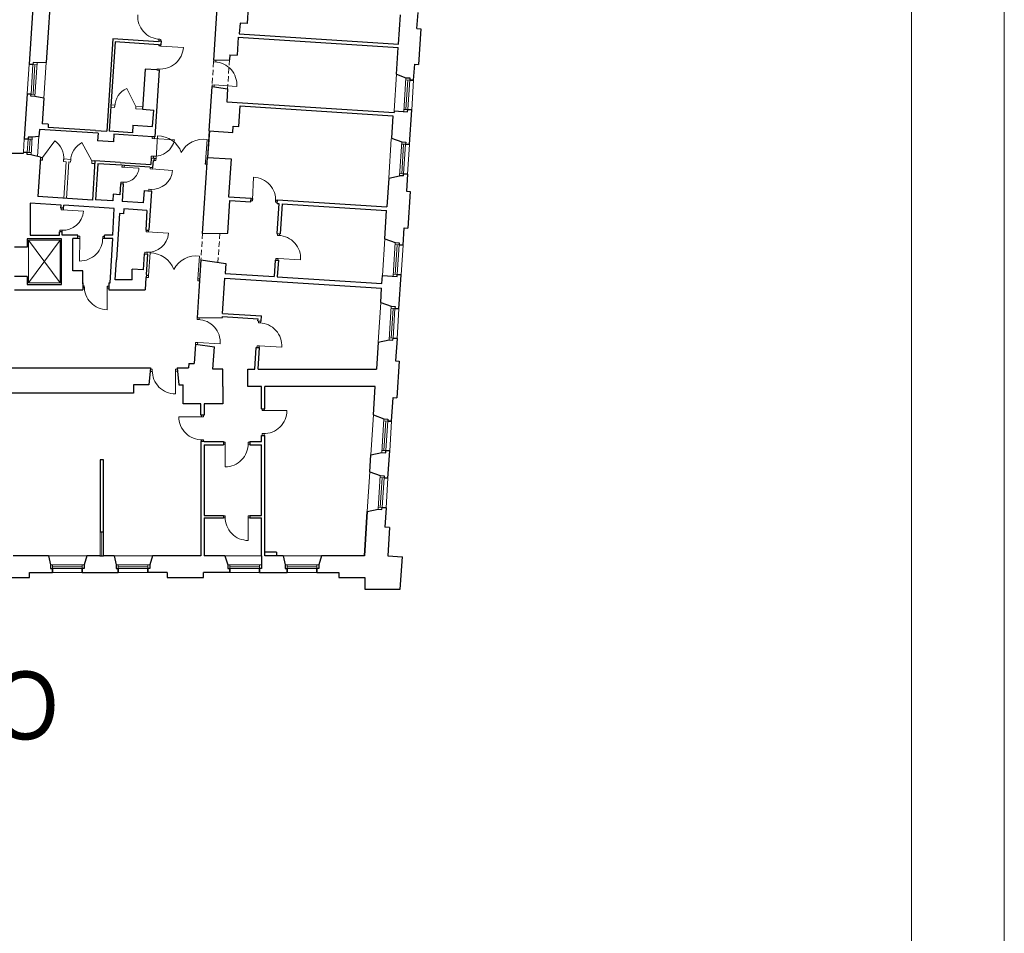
# Model space of a CAD drawing. Header units: centimetres. Extents: x 690840 to 714026, y 27673 to 40762.
# Tile 48 of 162: x 695467 to 695653, y 40396 to 40568. Entities that reach past the tile are written whole.
import ezdxf

# ---------------------------------------------------------------- set-up
doc = ezdxf.new("R2010")
doc.units = ezdxf.units.CM
doc.linetypes.add('DASHED', pattern=[19.05, 12.7, -6.35])
for name, color, linetype, lineweight in [('Drzwi i okna', 51, 'Continuous', 9), ('Opis', 102, 'Continuous', 9), ('Przekrojowa', 253, 'Continuous', 25), ('Ramka', 255, 'Continuous', 9), ('Widokowa', 140, 'Continuous', 9)]:
    doc.layers.add(name, color=color, linetype=linetype, lineweight=lineweight)
doc.layers.add('Obrys powierzchni', color=50, linetype='Continuous', lineweight=9, plot=False)
doc.styles.add('ARIELCE', font='arial.ttf', dxfattribs={"width": 0.9})

# ---------------------------------------------------------------- blocks, each defined once
blk = doc.blocks.new('zw$2918')
at = {"layer": 'Drzwi i okna', "color": 0}
for p, q in [((3414.7, -2023.4), (3423.7, -2024)), ((3415.1, -2048.8), (3415.3, -2044.5)), ((3415.7, -2023.5), (3415.3, -2029.5)), ((3423.7, -2024), (3423.3, -2030)), ((3424, -2049.4), (3415.1, -2048.8)), ((3423.3, -2045.1), (3423, -2049.3)), ((3423, -2049.3), (3508.4, -2054.9)), ((3622.6, -2109.1), (3623, -2102.5)), ((3631.6, -2109.6), (3622.6, -2109.1)), ((3630.6, -2109.6), (3631, -2103)), ((3630.6, -2109.6), (3630.6, -2109.5)), ((3631, -2103), (3631, -2103)), ((3409.4, -2135.5), (3409.1, -2139.3)), ((3418.4, -2136.1), (3409.4, -2135.5)), ((3417.4, -2136), (3417.1, -2139.9)), ((3617, -2195.8), (3616.6, -2202.3)), ((3626, -2196.4), (3617, -2195.8)), ((3624.6, -2202.8), (3625, -2196.3)), ((3625, -2196.3), (3710.3, -2201.8)), ((3390.5, -2398.4), (3390.9, -2391.8)), ((3399.6, -2399), (3390.6, -2398.4)), ((3395, -2398.7), (3474.8, -2403.8)), ((3399.5, -2399), (3399.9, -2392.4)), ((3405.2, -2473.6), (3411.2, -2388.3)), ((3591.8, -2486.9), (3598, -2401.6)), ((3387.1, -2464.9), (3386.7, -2471.4)), ((3396.1, -2465.5), (3387.1, -2464.9)), ((3395.7, -2472), (3396.1, -2465.5)), ((3404.7, -2481.6), (3398.2, -2481.2)), ((3398.7, -2473.2), (3405.2, -2473.6)), ((3405.3, -2472.6), (3404.7, -2481.6)), ((3591.8, -2485.9), (3591.2, -2494.9)), ((3598.2, -2487.4), (3591.8, -2486.9)), ((3276.3, -2506.3), (3276.7, -2499.7)), ((3285.3, -2506.8), (3276.3, -2506.3)), ((3276.3, -2506.3), (3340.7, -2510.4)), ((3285.3, -2506.8), (3285.7, -2500.3)), ((3383.1, -2513.1), (3383.5, -2506.6)), ((3392.1, -2513.7), (3383.2, -2513.2)), ((3387.6, -2513.4), (3467.4, -2518.6)), ((3392.1, -2513.7), (3392.5, -2507.1)), ((3591.2, -2494.9), (3597.7, -2495.4)), ((3272.7, -2563.1), (3272.2, -2569.5)), ((3281.6, -2563.6), (3272.7, -2563.1)), ((3281.2, -2570.1), (3281.6, -2563.6)), ((3769.9, -2629.7), (3773.5, -2544.3)), ((3378.2, -2589.9), (3377.7, -2596.4)), ((3387.1, -2590.5), (3378.2, -2589.9)), ((3386.7, -2597), (3387.1, -2590.5)), ((3769.7, -2634.2), (3763.1, -2633.9)), ((3770.1, -2626.3), (3763.5, -2625.9)), ((3770.2, -2625.3), (3769.7, -2634.2)), ((3857, -2629.9), (3856.5, -2638.9)), ((3856.5, -2638.9), (3863, -2639.3)), ((3863.4, -2631.3), (3856.9, -2630.9)), ((3046.8, -2667.4), (3047.3, -2660.8)), ((3055.9, -2667.9), (3046.9, -2667.4)), ((3051.3, -2667.7), (3131.2, -2672.8)), ((3055.8, -2667.9), (3056.2, -2661.4)), ((3041.9, -2744.1), (3041.5, -2750.6)), ((3050.9, -2744.7), (3041.9, -2744.1)), ((3050.5, -2751.2), (3050.9, -2744.7)), ((3367.7, -2750.6), (3368.1, -2744.1)), ((3376.7, -2751.2), (3367.7, -2750.6)), ((3376.7, -2751.2), (3377.1, -2744.6)), ((3116.9, -2767.6), (3110.4, -2767.5)), ((3110.4, -2775.5), (3116.9, -2775.6)), ((3116.9, -2775.6), (3116.7, -2861.1)), ((3116.9, -2776.6), (3116.9, -2767.6)), ((3203.8, -2776.7), (3203.8, -2767.7)), ((3203.8, -2767.7), (3210.4, -2767.7)), ((3203.8, -2775.7), (3210.4, -2775.7)), ((3372.2, -2750.9), (3452, -2756.1)), ((3863.3, -2763.9), (3863.8, -2757.2)), ((3872.3, -2764.5), (3863.3, -2763.9)), ((3871.3, -2764.4), (3871.7, -2757.7)), ((3362.7, -2827.4), (3362.3, -2833.9)), ((3371.7, -2828), (3362.7, -2827.4)), ((3371.3, -2834.5), (3371.7, -2828)), ((3376.8, -2915.7), (3382.7, -2830.4)), ((3563.4, -2927.7), (3569, -2842.4)), ((3857.8, -2850.7), (3857.4, -2857.1)), ((3866.8, -2851.2), (3857.8, -2850.7)), ((3865.3, -2857.6), (3865.7, -2851.2)), ((3865.7, -2851.2), (3951.1, -2856.6)), ((3376.2, -2923.6), (3369.7, -2923.2)), ((3370.2, -2915.3), (3376.7, -2915.7)), ((3376.8, -2914.7), (3376.2, -2923.6)), ((3563.4, -2926.7), (3562.8, -2935.7)), ((3562.8, -2935.7), (3569.3, -2936.1)), ((3569.9, -2928.2), (3563.4, -2927.7)), ((3134.3, -2954.4), (3128.8, -2954.3)), ((3134.2, -2962.4), (3128.8, -2962.3)), ((3134.2, -2963.4), (3134.3, -2954.4)), ((3221.2, -2959.2), (3220.4, -3044.7)), ((3221.1, -2964.2), (3221.2, -2955.2)), ((3221.2, -2955.2), (3227.9, -2955.2)), ((3227.4, -2963.2), (3221.2, -2963.2)), ((3559.9, -3081.2), (3560.3, -3074.6)), ((3568.8, -3081.8), (3559.9, -3081.2)), ((3567.8, -3081.8), (3568.3, -3075.1)), ((3792, -3093.7), (3792.4, -3087)), ((3800.9, -3094.3), (3792, -3093.7)), ((3800, -3094.2), (3800.4, -3087.5)), ((3554.3, -3168), (3553.9, -3174.5)), ((3563.3, -3168.6), (3554.3, -3168)), ((3561.8, -3175), (3562.3, -3168.5)), ((3562.3, -3168.5), (3647.6, -3174)), ((3786.4, -3180.5), (3786, -3186.9)), ((3795.4, -3181), (3786.4, -3180.5)), ((3794, -3187.4), (3794.4, -3181)), ((3794.4, -3181), (3879.7, -3186.4)), ((3391.1, -3269.2), (3384, -3269.2)), ((3391.1, -3278.2), (3391.1, -3269.2)), ((3478, -3278), (3478, -3269)), ((3478, -3269), (3485, -3269)), ((3391.1, -3277.2), (3383.2, -3277.2)), ((3485.8, -3277), (3478, -3277)), ((3478, -3277), (3478.2, -3362.5)), ((3805.4, -3425.5), (3805.4, -3419)), ((3813.4, -3419), (3813.4, -3425.5)), ((3576.7, -3448.5), (3491.2, -3448.3)), ((3575.7, -3448.5), (3584.7, -3448.5)), ((3576.7, -3442), (3576.7, -3448.5)), ((3584.7, -3448.5), (3584.7, -3442)), ((3814.4, -3425.5), (3805.4, -3425.5)), ((3813.4, -3425.5), (3898.9, -3425.4)), ((3814.6, -3512.4), (3805.6, -3512.4)), ((3805.6, -3512.4), (3805.6, -3519)), ((3813.6, -3512.4), (3813.6, -3519)), ((3575.5, -3535.4), (3584.5, -3535.4)), ((3576.5, -3535.4), (3576.5, -3542)), ((3584.5, -3535.4), (3584.5, -3542)), ((3666.2, -3544.3), (3659.7, -3544.3)), ((3659.7, -3552.3), (3666.2, -3552.3)), ((3666.2, -3552.3), (3666, -3637.8)), ((3666.2, -3553.3), (3666.2, -3544.3)), ((3753.1, -3553.5), (3753.1, -3544.5)), ((3753.1, -3544.5), (3759.7, -3544.5)), ((3753.1, -3552.5), (3759.7, -3552.5)), ((3666.3, -3822.2), (3659.7, -3822.2)), ((3666.3, -3831.2), (3666.3, -3822.2)), ((3753.2, -3831), (3753.2, -3822)), ((3753.2, -3822), (3759.7, -3822)), ((3666.3, -3830.2), (3659.7, -3830.2)), ((3759.7, -3830), (3753.2, -3830)), ((3753.2, -3830), (3753.3, -3915.5))]:
    blk.add_line(p, q, dxfattribs=at)
at = {"layer": 'Drzwi i okna', "color": 0, "ltscale": 1.6}
for p, q in [((3329.2, -2277.6), (3294.8, -2209.1)), ((2976.8, -2470.3), (3022.7, -2406.9)), ((3163, -2482.3), (3125.6, -2413.6))]:
    blk.add_line(p, q, dxfattribs=at)
for centre, radius, start, end in [((3422.5, -1937), 86.7, 176.193, 267.8036), ((3421.8, -2049.4), 86.7, 264.7676, 356.3783), ((3623.8, -2196), 86.7, 356.2036, 87.8142), ((3326.4, -2279.7), 77.4, 114.1138, 177.9529), ((2975.9, -2472.7), 80.7, 354.5264, 54.6033), ((3163.5, -2484.8), 80.7, 117.9982, 178.0752), ((3399, -2388.1), 77.4, 264.5446, 348.3084), ((3410.9, -2483.8), 95.4, 20.051, 89.8558), ((3584.7, -2496.1), 95.4, 81.999, 151.8038), ((3283.1, -2505.9), 57.8, 264.0905, 355.5263), ((3770.1, -2631), 86.7, 356.1135, 87.7241), ((3117.1, -2774.3), 86.7, 269.771, 1.3816), ((3864.5, -2850.9), 86.7, 356.2036, 87.8142), ((3382.5, -2925.8), 95.4, 20.4286, 90.2334), ((3556.3, -2937), 95.4, 82.3767, 152.1814), ((3221, -2957.9), 86.7, 177.9873, 269.5979), ((3561, -3168.2), 86.7, 356.2036, 87.8142), ((3793.2, -3180.7), 86.7, 356.2036, 87.8142), ((3477.8, -3275.8), 86.7, 178.61, 270.2206), ((3577.9, -3448.7), 86.7, 179.771, 271.3816), ((3812.2, -3425.7), 86.7, 268.6184, 0.229), ((3666.4, -3551.1), 86.7, 269.771, 1.3816), ((3753, -3828.8), 86.7, 178.61, 270.2206)]:
    blk.add_arc(centre, radius, start, end, dxfattribs=at)
at = {"layer": 'Drzwi i okna', "color": 0}
for centre, radius, start, end in [((3414.5, -2127.1), 78.2, 84.6046, 87.9032), ((3482.9, -2482.5), 78.2, 174.3635, 177.6621), ((3513.6, -2484.6), 78.2, 354.1927, 357.4913), ((3389.8, -2512.7), 77.8, 266.3349, 355.7089), ((3283.2, -2485.4), 78.2, 264.6739, 267.9724), ((3388.7, -2512.3), 78.2, 264.6779, 267.9764), ((3778.7, -2630.1), 78.2, 355.2588, 358.5574), ((3053.6, -2667), 77.8, 266.3349, 355.7089), ((3052.5, -2666.5), 78.2, 264.6779, 267.9764), ((3195, -2772.3), 78.2, 178.2461, 181.5447), ((3374.4, -2750.2), 77.8, 266.3349, 355.7089), ((3373.3, -2749.8), 78.2, 264.6779, 267.9764), ((3454.5, -2924), 78.2, 174.7412, 178.0397), ((3485.2, -2926), 78.2, 354.5703, 357.8689), ((3143.1, -2959), 78.2, 357.8242, 1.1228), ((3399.9, -3273.7), 78.2, 358.4469, 1.7455), ((3580, -3526.6), 78.2, 88.2461, 91.5447), ((3810.1, -3503.7), 78.2, 88.4553, 91.7539), ((3744.3, -3549.1), 78.2, 178.2461, 181.5447), ((3675.1, -3826.7), 78.2, 358.4469, 1.7455)]:
    blk.add_arc(centre, radius, start, end, dxfattribs=at)
at = {"layer": 'Przekrojowa', "color": 0, "ltscale": 1.6}
for p, q in [((2944.7, -1821.6), (2925.6, -2118)), ((3623, -2102.5), (3637, -1884.9)), ((3003.6, -1902.7), (2997.4, -1998.2)), ((3753.3, -1901.4), (3749.2, -1964.3)), ((4320.4, -2041.7), (4327.5, -1931.1)), ((4390.3, -1983.6), (4394.2, -1922.7)), ((3722.3, -1962.5), (3719.6, -2002.9)), ((3749.2, -1964.3), (3722.3, -1962.5)), ((2934.4, -1981.3), (2925.6, -2118)), ((2997.4, -1998.2), (2990.1, -2111.4)), ((3719.6, -2002.9), (4320.4, -2041.7)), ((4390.3, -1983.6), (4404.3, -1984.5)), ((4404.3, -1984.5), (4395.6, -2118.6)), ((3242.4, -2022.4), (3219.9, -2370.6)), ((3250.6, -2033.9), (3228.7, -2371.2)), ((3415, -2033.5), (3242.4, -2022.4)), ((3414.3, -2044.5), (3250.6, -2033.9)), ((3414.3, -2044.5), (3423.3, -2045.1)), ((3415.2, -2029.5), (3415, -2033.5)), ((3415.2, -2029.5), (3424.3, -2030.1)), ((3424.3, -2030.1), (3423.3, -2045.1)), ((3715.8, -2016.3), (3711.4, -2084.1)), ((3715.8, -2016.3), (4319.5, -2055.2)), ((4313, -2155.9), (4319.5, -2055.2)), ((2990.1, -2111.4), (2955.8, -2112.2)), ((3623, -2102.5), (3682.2, -2101.8)), ((3683.4, -2082.3), (3682.2, -2101.8)), ((3683.4, -2082.3), (3711.4, -2084.1)), ((4377.7, -2178.6), (4381.7, -2117.7)), ((4381.7, -2117.7), (4395.6, -2118.6)), ((3364.3, -2136.4), (3354.5, -2288.2)), ((3408.1, -2139.3), (3364.3, -2136.4)), ((3417.1, -2139.9), (3400.8, -2392.4)), ((3408.1, -2139.3), (3417.2, -2139.9)), ((4313, -2155.9), (4348.5, -2168.9)), ((2918.4, -2229.8), (2907.4, -2399.4)), ((3605.8, -2369.9), (3616.6, -2202.3)), ((3616.6, -2202.3), (3675.2, -2210.6)), ((3675.2, -2210.6), (3672, -2260)), ((2981.4, -2246.6), (2947.6, -2239.5)), ((2981.4, -2246.6), (2975.2, -2342.8)), ((3672, -2260), (4303.7, -2300.7)), ((3354.5, -2288.2), (3396.2, -2290.9)), ((3392.2, -2352.8), (3396.2, -2290.9)), ((3718.1, -2353.1), (3723.1, -2275.3)), ((3723.1, -2275.3), (4298.9, -2312.4)), ((4304.1, -2293.9), (4303.7, -2300.7)), ((4362.1, -2421.1), (4370.5, -2290.4)), ((4298.9, -2312.4), (4293.5, -2397)), ((2964.8, -2364.3), (2963.1, -2390.5)), ((3186.3, -2378.6), (2964.8, -2364.3)), ((2998.2, -2344.3), (2975.2, -2342.8)), ((2998.2, -2344.3), (2997.4, -2356.3)), ((3177.2, -2367.9), (2997.4, -2356.3)), ((3177.2, -2367.9), (3219.9, -2370.6)), ((3186.3, -2378.6), (3184.4, -2407.5)), ((3315.7, -2376.8), (3228.7, -2371.2)), ((3317.6, -2348), (3315.7, -2376.8)), ((3317.6, -2348), (3392.2, -2352.8)), ((3605.8, -2369.9), (3694.6, -2375.6)), ((3694.6, -2375.6), (3696.1, -2351.7)), ((3696.1, -2351.7), (3718.1, -2353.1)), ((2963.1, -2390.5), (2937.6, -2393.6)), ((3244.3, -2411.4), (3184.4, -2407.5)), ((3246.1, -2382.5), (3244.3, -2411.4)), ((3391.8, -2391.9), (3246.1, -2382.5)), ((3400.8, -2392.4), (3391.8, -2391.9)), ((4293.5, -2397), (4332.9, -2411.4)), ((2904.2, -2449.8), (2903.8, -2455.3)), ((2903.8, -2455.3), (2838.2, -2455.3)), ((2968.8, -2468.8), (2932.2, -2459.4)), ((2968.8, -2468.8), (2959.2, -2617.5)), ((3174.5, -2483.1), (3165, -2630.7)), ((3270.3, -2489.2), (3174.5, -2483.1)), ((3270.3, -2489.2), (3385.1, -2496.6)), ((3386.7, -2471.4), (3385.1, -2496.6)), ((3386.7, -2471.4), (3398.8, -2472.2)), ((3393.4, -2507.2), (3395.1, -2481)), ((3395.1, -2481), (3398.2, -2481.2)), ((3398.2, -2481.2), (3398.8, -2472.2)), ((3580.8, -2757.1), (3599.3, -2469.7)), ((3599.3, -2469.7), (3688.2, -2475.4)), ((3688.2, -2475.4), (3678.9, -2618.1)), ((3184.9, -2493.7), (3176.2, -2629.5)), ((3275.7, -2499.6), (3184.9, -2493.7)), ((3285.7, -2500.3), (3275.7, -2499.6)), ((3381.5, -2506.4), (3285.7, -2500.3)), ((3381.5, -2506.4), (3393.4, -2507.2)), ((4283.7, -2548.6), (4276.7, -2656.7)), ((4283.7, -2548.6), (4324.7, -2538.7)), ((4339.5, -2539.7), (4324.7, -2538.7)), ((4354.9, -2532.9), (4350.7, -2597.7)), ((3271.2, -2569.5), (3268.6, -2610.4)), ((3281.2, -2570.1), (3271.2, -2569.5)), ((3281.2, -2570.1), (3277, -2636)), ((3359.8, -2595.2), (3356.8, -2641.1)), ((3359.8, -2595.2), (3387.6, -2597)), ((3387.6, -2597), (3378.1, -2744.7)), ((4350.7, -2597.7), (4364.7, -2598.6)), ((4364.7, -2598.6), (4355.8, -2736.8)), ((3165, -2630.7), (2959.2, -2617.5)), ((3242, -2633.7), (3176.2, -2629.5)), ((3243.6, -2608.8), (3242, -2633.7)), ((3268.6, -2610.4), (3243.6, -2608.8)), ((3356.8, -2641.1), (3277, -2636)), ((3676.1, -2756), (3684.1, -2632.1)), ((3678.9, -2618.1), (3763.8, -2623.6)), ((3684.1, -2632.1), (3762.9, -2637.2)), ((3762.9, -2637.2), (3763.8, -2623.6)), ((3862.8, -2643.6), (3863.6, -2630.1)), ((3863.6, -2630.1), (4276.7, -2656.7)), ((3046.9, -2649.8), (2930.1, -2642.2)), ((2930.1, -2642.2), (2930.1, -2763.2)), ((3046.3, -2660.7), (3046.9, -2649.8)), ((3056.2, -2661.4), (3046.3, -2660.7)), ((3056.2, -2661.4), (3056.8, -2650.4)), ((3247.5, -2662.7), (3056.8, -2650.4)), ((3241.8, -2763.5), (3247.5, -2662.7)), ((3283.1, -2664.4), (3281.9, -2682.4)), ((3370.9, -2670.1), (3283.1, -2664.4)), ((3370.9, -2670.1), (3366.3, -2743.9)), ((3868.7, -2644), (3861.4, -2757.1)), ((3862.8, -2643.6), (3868.7, -2644)), ((3880.7, -2644.8), (3873.4, -2757.9)), ((3880.7, -2644.8), (4275.8, -2670.3)), ((4269, -2776.7), (4275.8, -2670.3)), ((3267, -2681.4), (3255.7, -2856.1)), ((3281.9, -2682.4), (3267, -2681.4)), ((3040.8, -2758.7), (3041.2, -2750.4)), ((3051.2, -2751), (3041.2, -2750.4)), ((3366.3, -2743.9), (3378.1, -2744.7)), ((4337.6, -2800.8), (4341.8, -2735.9)), ((4341.8, -2735.9), (4355.8, -2736.8)), ((3048.6, -2777), (2918.9, -2777)), ((2918.9, -2777), (2918.9, -2808.1)), ((2930.1, -2763.2), (3040.5, -2763.2)), ((3040.5, -2763.2), (3040.8, -2758.7)), ((3048.6, -2949.8), (3048.6, -2777)), ((3050.5, -2763.5), (3050.7, -2759.3)), ((3090.8, -2763.5), (3050.5, -2763.5)), ((3050.7, -2759.3), (3051.2, -2751)), ((3110.4, -2763.5), (3090.8, -2763.5)), ((3090.8, -2897.5), (3090.8, -2775.5)), ((3110.4, -2775.5), (3090.8, -2775.5)), ((3110.4, -2775.5), (3110.4, -2763.5)), ((3241.8, -2763.5), (3210.4, -2763.5)), ((3210.4, -2775.5), (3210.4, -2763.5)), ((3241.8, -2775.5), (3210.4, -2775.5)), ((3232.4, -2943.5), (3241.8, -2775.5)), ((3580.8, -2757.1), (3676.1, -2756)), ((3861.4, -2757.1), (3873.4, -2757.9)), ((4269, -2776.7), (4308.4, -2791.1)), ((2918.9, -2808.1), (2870.9, -2808.1)), ((3250.8, -2931.7), (3255.7, -2856.1)), ((3360.5, -2833.8), (3356.7, -2894.6)), ((3360.5, -2833.8), (3356.7, -2894.6)), ((3360.5, -2833.8), (3372.3, -2834.5)), ((3372.3, -2834.5), (3367.4, -2911.1)), ((3574.4, -2856.9), (3566.8, -2974.4)), ((3574.4, -2856.9), (3668.7, -2870.3)), ((3854.9, -2857), (3850.9, -2919.8)), ((3854.9, -2857), (3866.9, -2857.7)), ((3866.9, -2857.7), (3862.9, -2920.6)), ((3128.8, -2897.5), (3090.8, -2897.5)), ((3128.8, -2947.5), (3128.8, -2897.5)), ((3315.6, -2931.7), (3315.6, -2892)), ((3356.7, -2894.6), (3315.6, -2892)), ((3668.7, -2870.3), (3666.3, -2907.9)), ((2918.9, -2919.1), (2870.9, -2919.1)), ((2918.9, -2919.1), (2918.9, -2949.8)), ((3315.6, -2931.7), (3250.8, -2931.7)), ((3366.6, -2923), (3363.6, -2969.1)), ((3366.6, -2923), (3369.7, -2923.2)), ((3366.6, -2923), (3369.7, -2923.2)), ((3367.4, -2911.1), (3370.5, -2911.3)), ((3369.7, -2923.2), (3370.5, -2911.3)), ((3656.5, -3058.7), (3665.1, -2925.5)), ((3665.1, -2925.5), (4256.9, -2963.7)), ((3666.3, -2907.9), (3850.9, -2919.8)), ((3862.9, -2920.6), (4258, -2946.1)), ((4258, -2946.1), (4260, -2915.8)), ((4322.1, -3041.3), (4330.4, -2912.5)), ((2870.9, -2969.1), (3128.8, -2969.1)), ((2918.9, -2949.8), (3048.6, -2949.8)), ((3128.8, -2943.5), (3128.8, -2969.1)), ((3227.4, -2943.5), (3227.4, -2969.1)), ((3227.4, -2943.5), (3232.4, -2943.5)), ((3227.4, -2969.1), (3363.6, -2969.1)), ((4253.5, -3017.2), (4256.9, -2963.7)), ((3566.8, -2974.4), (3560.3, -3074.7)), ((4253.5, -3017.2), (4292.9, -3031.6)), ((3560.3, -3074.7), (3655.6, -3073.5)), ((3655.6, -3073.5), (3655.8, -3070.7)), ((3655.8, -3070.7), (3790.4, -3079.4)), ((3656.5, -3058.7), (3803.2, -3068.2)), ((3790, -3087), (3790.4, -3079.4)), ((3801.9, -3087.8), (3803.2, -3068.2)), ((3790, -3087), (3801.9, -3087.8)), ((4243.8, -3167.5), (4284.7, -3158.9)), ((4314.9, -3153), (4309.4, -3237.8)), ((3553.9, -3174.5), (3549.1, -3248.1)), ((3553.9, -3174.5), (3625.4, -3184.6)), ((3619.9, -3269.2), (3625.4, -3184.6)), ((3778.2, -3269.1), (3783.5, -3186.8)), ((3783.5, -3186.8), (3795.5, -3187.5)), ((3790.2, -3269.1), (3795.5, -3187.5)), ((4243.8, -3167.5), (4237.3, -3269.1)), ((2672.9, -3264.1), (3384.5, -3264.1)), ((3384.5, -3264.1), (3378.2, -3327.7)), ((3484.5, -3264.1), (3527.8, -3264.1)), ((3484.5, -3264.1), (3490.9, -3327.7)), ((3528.9, -3248.1), (3527.8, -3264.1)), ((3528.9, -3248.1), (3549.1, -3248.1)), ((3657.7, -3269), (3619.9, -3269.2)), ((3657.7, -3335), (3657.7, -3269)), ((3751.7, -3335), (3751.7, -3269)), ((3751.7, -3269.1), (3778.2, -3269.1)), ((3790.2, -3269.1), (3911.7, -3269.1)), ((3911.7, -3269.1), (4237.3, -3269.1)), ((4309.4, -3237.8), (4323.4, -3238.8)), ((4323.4, -3238.8), (4314.5, -3376.9)), ((3378.2, -3327.7), (3319.7, -3327.7)), ((3319.7, -3327.7), (3319.7, -3359.7)), ((3490.9, -3327.7), (3507.7, -3327.7)), ((3507.7, -3400), (3507.7, -3327.7)), ((3657.7, -3335), (3657.7, -3400)), ((3803.7, -3335), (3751.7, -3335)), ((3803.7, -3419), (3803.7, -3335)), ((3815.8, -3419), (3815.8, -3335)), ((4233, -3335), (3815.8, -3335)), ((4226.1, -3441.7), (4233, -3335)), ((3319.7, -3359.7), (2855.7, -3359.7)), ((4294.7, -3465.8), (4300.5, -3376)), ((4300.5, -3376), (4314.5, -3376.9)), ((3574.7, -3400), (3507.7, -3400)), ((3574.7, -3442), (3574.7, -3400)), ((3657.7, -3400), (3586.7, -3400)), ((3586.7, -3400), (3586.7, -3442)), ((3803.7, -3419), (3815.8, -3419)), ((3586.7, -3442), (3574.7, -3442)), ((4226.1, -3441.7), (4265.5, -3456.2)), ((3803.7, -3542), (3803.7, -3519)), ((3803.7, -3519), (3815.8, -3519)), ((3815.8, -3973.7), (3815.8, -3519)), ((3586.7, -3542), (3574.7, -3542)), ((3574.7, -3542), (3574.7, -3973.7)), ((3586.7, -3542), (3659.7, -3542)), ((3586.7, -3554), (3659.7, -3554)), ((3586.7, -3554), (3586.7, -3821)), ((3659.7, -3542), (3659.7, -3554)), ((3759.7, -3542), (3803.7, -3542)), ((3759.7, -3542), (3759.7, -3554)), ((3759.7, -3554), (3803.7, -3554)), ((3803.7, -3821), (3803.7, -3554)), ((4212.3, -3656.3), (4216.4, -3592.1)), ((4216.4, -3592.1), (4257.3, -3583.4)), ((4280.8, -3680.4), (4287.5, -3577.6)), ((3206.7, -3610.7), (3194.7, -3610.7)), ((3194.7, -3610.7), (3194.7, -3883.7)), ((3206.7, -3883.7), (3206.7, -3610.7)), ((4212.3, -3656.3), (4251.7, -3670.7)), ((3586.7, -3821), (3659.7, -3821)), ((3659.7, -3821), (3659.7, -3830)), ((3759.7, -3821), (3803.7, -3821)), ((3759.7, -3821), (3759.7, -3830)), ((4202.6, -3806.6), (4191.8, -3973.7)), ((4191.8, -3973.7), (4202.6, -3806.6)), ((4202.6, -3806.6), (4243.4, -3798)), ((4273.6, -3792.1), (4268.9, -3866)), ((3586.7, -3830), (3586.7, -3973.7)), ((3586.7, -3830), (3659.7, -3830)), ((3759.7, -3830), (3803.7, -3830)), ((3803.7, -3973.7), (3803.7, -3830)), ((4286.8, -3867.2), (4268.9, -3866)), ((3206.7, -3883.7), (3194.7, -3883.7)), ((4286.8, -3867.2), (4280, -3973.3)), ((2998.5, -3973.7), (2865.7, -3973.7)), ((2998.5, -3973.7), (3006.1, -4007.1)), ((3143.5, -3973.7), (3133.7, -4007.1)), ((3192.7, -3973.7), (3143.5, -3973.7)), ((3192.7, -3973.7), (3206.7, -3973.7)), ((3246.5, -3973.7), (3206.7, -3973.7)), ((3246.5, -3973.7), (3254.1, -4007.1)), ((3391.5, -3973.7), (3381.7, -4007.1)), ((3574.7, -3973.7), (3391.5, -3973.7)), ((3665.3, -3973.7), (3586.7, -3973.7)), ((3665.3, -3973.7), (3676.1, -4007.1)), ((3859.8, -3959.7), (3815.8, -3959.7)), ((3884.5, -3973.7), (3815.8, -3973.7)), ((3859.8, -3959.7), (3859.8, -3973.7)), ((3884.5, -3973.7), (3892.1, -4007.1)), ((4029.5, -3973.7), (4019.7, -4007.1)), ((4191.8, -3973.7), (4029.5, -3973.7)), ((4280, -3973.3), (4335.3, -3976.8)), ((4327.4, -4099.8), (4335.3, -3976.8)), ((2926.9, -4054.8), (2926.9, -4036.8)), ((2926.9, -4036.8), (3013.9, -4036.8)), ((3125.9, -4036.8), (3261.9, -4036.8)), ((3446.9, -4036.8), (3373.9, -4036.8)), ((3446.9, -4036.8), (3446.9, -4054.8)), ((3683.9, -4036.8), (3584.9, -4036.8)), ((3584.9, -4054.8), (3584.9, -4036.8)), ((3795.9, -4036.8), (3899.9, -4036.8)), ((4011.9, -4036.8), (4094.9, -4036.8)), ((4094.9, -4036.8), (4094.9, -4054.8)), ((2788.9, -4054.8), (2926.9, -4054.8)), ((3446.9, -4054.8), (3584.9, -4054.8)), ((4094.9, -4054.8), (4192.9, -4054.8)), ((4192.9, -4054.8), (4192.9, -4099.8)), ((4192.9, -4099.8), (4316.9, -4099.8)), ((4192.9, -4099.8), (4327.4, -4099.8))]:
    blk.add_line(p, q, dxfattribs=at)
at = {"layer": 'Przekrojowa', "color": 0}
for p, q in [((2940.5, -2119), (2925.6, -2118)), ((2925.6, -2118), (2940.5, -2119)), ((2941, -2111.2), (2940.5, -2119)), ((2955.8, -2112.2), (2941, -2111.2)), ((4348.5, -2168.9), (4363.3, -2169.9)), ((4363.3, -2169.9), (4362.8, -2177.6)), ((4362.8, -2177.6), (4377.7, -2178.6)), ((4377.7, -2178.6), (4362.8, -2177.6)), ((2933.3, -2230.8), (2918.4, -2229.8)), ((2918.4, -2229.8), (2933.3, -2230.8)), ((2932.8, -2238.5), (2933.3, -2230.8)), ((2947.6, -2239.5), (2932.8, -2238.5)), ((4304.1, -2293.9), (4355.1, -2297.2)), ((4355.1, -2297.2), (4355.6, -2289.4)), ((4355.6, -2289.4), (4370.5, -2290.4)), ((4370.5, -2290.4), (4355.6, -2289.4)), ((2922.4, -2400.4), (2907.4, -2399.4)), ((2907.4, -2399.4), (2922.4, -2400.4)), ((2922.9, -2392.7), (2922.4, -2400.4)), ((2937.6, -2393.6), (2922.9, -2392.7)), ((2937.6, -2393.6), (2922.9, -2392.7)), ((4332.9, -2411.4), (4347.7, -2412.4)), ((4347.7, -2412.4), (4347.2, -2420.1)), ((2919.1, -2450.8), (2904.2, -2449.8)), ((2904.2, -2449.8), (2919.1, -2450.8)), ((2918.6, -2458.5), (2919.1, -2450.8)), ((4347.2, -2420.1), (4362.1, -2421.1)), ((4362.1, -2421.1), (4347.2, -2420.1)), ((2933.4, -2459.5), (2918.6, -2458.5)), ((4339.5, -2539.7), (4340, -2531.9)), ((4340, -2531.9), (4354.9, -2532.9)), ((4354.9, -2532.9), (4340, -2531.9)), ((4308.4, -2791.1), (4323.2, -2792)), ((4323.2, -2792), (4322.7, -2799.8)), ((4322.7, -2799.8), (4337.6, -2800.8)), ((4337.6, -2800.8), (4322.7, -2799.8)), ((4260, -2915.8), (4315, -2919.3)), ((4315, -2919.3), (4315.5, -2911.6)), ((4315.5, -2911.6), (4330.4, -2912.5)), ((4330.4, -2912.5), (4315.5, -2911.6)), ((4292.9, -3031.6), (4307.7, -3032.5)), ((4307.7, -3032.5), (4307.2, -3040.3)), ((4307.2, -3040.3), (4322.1, -3041.3)), ((4322.1, -3041.3), (4307.2, -3040.3)), ((4284.7, -3158.9), (4299.4, -3159.8)), ((4299.4, -3159.8), (4299.9, -3152.1)), ((4299.9, -3152.1), (4314.9, -3153)), ((4314.9, -3153), (4299.9, -3152.1)), ((4265.5, -3456.2), (4280.3, -3457.1)), ((4280.3, -3457.1), (4279.8, -3464.9)), ((4279.8, -3464.9), (4294.7, -3465.8)), ((4294.7, -3465.8), (4279.8, -3464.9)), ((4257.3, -3583.4), (4272.1, -3584.4)), ((4272.1, -3584.4), (4272.6, -3576.6)), ((4272.6, -3576.6), (4287.5, -3577.6)), ((4287.5, -3577.6), (4272.6, -3576.6)), ((4251.7, -3670.7), (4266.4, -3671.7)), ((4266.4, -3671.7), (4265.9, -3679.4)), ((4265.9, -3679.4), (4280.8, -3680.4)), ((4280.8, -3680.4), (4265.9, -3679.4)), ((4258.2, -3798.9), (4258.7, -3791.2)), ((4258.7, -3791.2), (4273.6, -3792.1)), ((4273.6, -3792.1), (4258.7, -3791.2)), ((4243.4, -3798), (4258.2, -3798.9)), ((3803.7, -3973.7), (3803.7, -4021.9)), ((3006.1, -4007.1), (3006.1, -4021.9)), ((3133.7, -4007.1), (3133.7, -4021.9)), ((3254.1, -4007.1), (3254.1, -4021.9)), ((3381.7, -4007.1), (3381.7, -4021.9)), ((3676.1, -4007.1), (3676.1, -4021.9)), ((3892.1, -4007.1), (3892.1, -4021.9)), ((4019.7, -4007.1), (4019.7, -4021.9)), ((3006.1, -4021.9), (3013.9, -4021.9)), ((3013.9, -4021.9), (3013.9, -4036.8)), ((3013.9, -4036.8), (3013.9, -4021.9)), ((3133.7, -4021.9), (3125.9, -4021.9)), ((3125.9, -4021.9), (3125.9, -4036.8)), ((3125.9, -4036.8), (3125.9, -4021.9)), ((3254.1, -4021.9), (3261.9, -4021.9)), ((3261.9, -4021.9), (3261.9, -4036.8)), ((3261.9, -4036.8), (3261.9, -4021.9)), ((3381.7, -4021.9), (3373.9, -4021.9)), ((3373.9, -4021.9), (3373.9, -4036.8)), ((3373.9, -4036.8), (3373.9, -4021.9)), ((3676.1, -4021.9), (3683.9, -4021.9)), ((3683.9, -4021.9), (3683.9, -4036.8)), ((3683.9, -4036.8), (3683.9, -4021.9)), ((3803.7, -4021.9), (3795.9, -4021.9)), ((3795.9, -4021.9), (3795.9, -4036.8)), ((3795.9, -4036.8), (3795.9, -4021.9)), ((3892.1, -4021.9), (3899.9, -4021.9)), ((3899.9, -4021.9), (3899.9, -4036.8)), ((3899.9, -4036.8), (3899.9, -4021.9)), ((4019.7, -4021.9), (4011.9, -4021.9)), ((4011.9, -4021.9), (4011.9, -4036.8)), ((4011.9, -4036.8), (4011.9, -4021.9))]:
    blk.add_line(p, q, dxfattribs=at)
at = {"layer": 'Widokowa', "color": 0, "ltscale": 1.6}
for p, q in [((2925.6, -2118), (2918.4, -2229.8)), ((2990.1, -2111.4), (2981.4, -2246.6)), ((4304.1, -2293.9), (4313, -2155.9)), ((4370.5, -2290.4), (4377.7, -2178.6)), ((3248.8, -2281.4), (3234.6, -2280.5)), ((3249.3, -2272.4), (3235.2, -2271.5)), ((3249.3, -2272.4), (3248.8, -2281.4)), ((3329.2, -2277.6), (3328.6, -2286.6)), ((3354.5, -2288.2), (3328.6, -2286.6)), ((3355.1, -2279.3), (3329.2, -2277.6)), ((3605.8, -2369.9), (3599.3, -2469.7)), ((3607.8, -2370), (3601.3, -2469.8)), ((2907.4, -2399.4), (2904.2, -2449.8)), ((2963.2, -2389.4), (2958.2, -2466.1)), ((4283.7, -2548.6), (4293.3, -2399.3)), ((4354.9, -2532.9), (4362.1, -2421.1)), ((2976.2, -2480.3), (2968.1, -2479.8)), ((2976.8, -2470.3), (2968.7, -2469.8)), ((2976.2, -2480.3), (2976.8, -2470.3)), ((3056, -2485.4), (3056.6, -2475.4)), ((3066, -2486.1), (3056, -2485.4)), ((3083.1, -2477.2), (3056.6, -2475.4)), ((3066, -2486.1), (3057.1, -2623.8)), ((3076, -2486.7), (3067, -2624.4)), ((3082.5, -2487.1), (3076, -2486.7)), ((3082.5, -2487.1), (3083.1, -2477.2)), ((3162.3, -2492.3), (3163, -2482.3)), ((3174.5, -2483.1), (3163, -2482.3)), ((3173.9, -2493), (3162.3, -2492.3)), ((2923, -2781.8), (3042.7, -2943)), ((2923, -2943), (3042.7, -2781.8)), ((2923, -2781.8), (3042.7, -2781.8)), ((2923, -2943), (2923, -2781.8)), ((3042.7, -2781.8), (3042.7, -2943)), ((4260, -2915.8), (4269, -2776.7)), ((4330.4, -2912.5), (4337.6, -2800.8)), ((3042.7, -2943), (2923, -2943)), ((4243.8, -3167.5), (4253.5, -3017.2)), ((4314.9, -3153), (4322.1, -3041.3)), ((4216.4, -3592.1), (4226.1, -3441.7)), ((4287.5, -3577.6), (4294.7, -3465.8)), ((4202.6, -3806.6), (4212.3, -3656.3)), ((4273.6, -3792.1), (4280.8, -3680.4)), ((3194.7, -3883.7), (3194.7, -3973.7)), ((3200.7, -3883.7), (3200.7, -3973.7)), ((3206.7, -3973.7), (3206.7, -3883.7)), ((2998.5, -3973.7), (3143.5, -3973.7)), ((3246.5, -3973.7), (3391.5, -3973.7)), ((3665.3, -3973.7), (3803.7, -3973.7)), ((3884.5, -3973.7), (4029.5, -3973.7)), ((3013.9, -4036.8), (3125.9, -4036.8)), ((3261.9, -4036.8), (3373.9, -4036.8)), ((3683.9, -4036.8), (3795.9, -4036.8)), ((3899.9, -4036.8), (4011.9, -4036.8))]:
    blk.add_line(p, q, dxfattribs=at)
at = {"layer": 'Widokowa', "color": 0}
for p, q in [((2947.6, -2239.5), (2955.8, -2112.2)), ((2933.3, -2231), (2940.5, -2119)), ((2940.5, -2119), (2955.3, -2119.9)), ((2940.7, -2231.2), (2947.9, -2119.5)), ((4348.5, -2168.9), (4340.3, -2296.2)), ((4362.8, -2177.6), (4348, -2176.7)), ((4355.4, -2177.2), (4348.2, -2288.9)), ((4362.8, -2177.4), (4355.6, -2289.4)), ((2933.3, -2230.8), (2948.1, -2231.7)), ((4355.6, -2289.4), (4340.8, -2288.5)), ((2919.1, -2451), (2922.4, -2400.4)), ((2922.4, -2400.4), (2937.1, -2401.4)), ((2926.5, -2451.2), (2929.7, -2400.9)), ((2933.4, -2459.5), (2937.6, -2393.6)), ((4332.9, -2411.4), (4324.7, -2538.7)), ((2919.1, -2450.8), (2933.9, -2451.7)), ((4347.2, -2420.1), (4332.4, -2419.2)), ((4339.8, -2419.7), (4332.6, -2531.4)), ((4347.2, -2419.9), (4340, -2531.9)), ((4340, -2531.9), (4325.2, -2530.9)), ((4308.4, -2791.1), (4300.2, -2918.4)), ((4322.7, -2799.8), (4307.9, -2798.8)), ((4315.3, -2799.3), (4308.1, -2911.1)), ((4322.7, -2799.6), (4315.5, -2911.6)), ((4315.5, -2911.6), (4300.7, -2910.6)), ((4292.9, -3031.6), (4284.7, -3158.9)), ((4307.2, -3040.3), (4292.4, -3039.3)), ((4299.8, -3039.8), (4292.6, -3151.6)), ((4307.2, -3040.1), (4299.9, -3152.1)), ((4299.9, -3152.1), (4285.2, -3151.1)), ((4265.5, -3456.2), (4257.3, -3583.4)), ((4279.8, -3464.9), (4265, -3463.9)), ((4272.4, -3464.4), (4265.2, -3576.2)), ((4279.8, -3464.6), (4272.6, -3576.6)), ((4272.6, -3576.6), (4257.8, -3575.7)), ((4251.7, -3670.7), (4243.4, -3798)), ((4265.9, -3679.4), (4251.2, -3678.5)), ((4258.5, -3678.9), (4251.3, -3790.7)), ((4265.9, -3679.2), (4258.7, -3791.2)), ((4258.7, -3791.2), (4243.9, -3790.2)), ((3133.7, -4007.1), (3006.1, -4007.1)), ((3013.9, -4021.9), (3013.9, -4007.1)), ((3125.9, -4014.5), (3013.9, -4014.5)), ((3125.9, -4021.9), (3125.9, -4007.1)), ((3381.7, -4007.1), (3254.1, -4007.1)), ((3261.9, -4021.9), (3261.9, -4007.1)), ((3373.9, -4014.5), (3261.9, -4014.5)), ((3373.9, -4021.9), (3373.9, -4007.1)), ((3803.7, -4007.1), (3676.1, -4007.1)), ((3683.9, -4021.9), (3683.9, -4007.1)), ((3795.9, -4014.5), (3683.9, -4014.5)), ((3795.9, -4021.9), (3795.9, -4007.1)), ((4019.7, -4007.1), (3892.1, -4007.1)), ((3899.9, -4021.9), (3899.9, -4007.1)), ((4011.9, -4014.5), (3899.9, -4014.5)), ((4011.9, -4021.9), (4011.9, -4007.1)), ((3126.1, -4021.9), (3013.9, -4021.9)), ((3374.1, -4021.9), (3261.9, -4021.9)), ((3796.1, -4021.9), (3683.9, -4021.9)), ((4012.1, -4021.9), (3899.9, -4021.9))]:
    blk.add_line(p, q, dxfattribs=at)
at = {"layer": 'Widokowa', "color": 0, "linetype": 'DASHED', "ltscale": 1.6}
for p, q in [((3622.6, -2109.1), (3616.6, -2202.3)), ((3682.2, -2101.8), (3675.2, -2210.6)), ((3580.8, -2757.1), (3574.4, -2856.9)), ((3646.1, -2756.3), (3639, -2866.1))]:
    blk.add_line(p, q, dxfattribs=at)

msp = doc.modelspace()

# ---------------------------------------------------------------- linework, layer by layer
at = {"layer": 'Obrys powierzchni', "ltscale": 1.6}
for points in [[(693552.62, 40762.32), (695652.62, 40762.32), (695652.62, 39277.32), (693552.62, 39277.32)], [(693570.12, 40744.82), (695635.12, 40744.82), (695635.12, 39294.82), (693570.12, 39294.82)]]:
    msp.add_lwpolyline(points, close=True, dxfattribs=at)

# ---------------------------------------------------------------- block references
at = {"layer": 'Ramka', "color": 251, "xscale": 0.05, "yscale": 0.05, "zscale": 0.05}
msp.add_blockref('zw$2918', (695322.23, 40665.93), dxfattribs=at)

# ---------------------------------------------------------------- texts
at = {"layer": 'Opis', "insert": (695400.59, 40445.46), "char_height": 14, "width": 724.063, "attachment_point": 1, "rotation": 359.981, "style": 'ARIELCE'}
msp.add_mtext('\\pxsm1,ql;{\\fArial|b0|i0|c238|p34;\\H0.916668x;II PIĘTRO}', dxfattribs=at)

doc.saveas('drawing.dxf')
